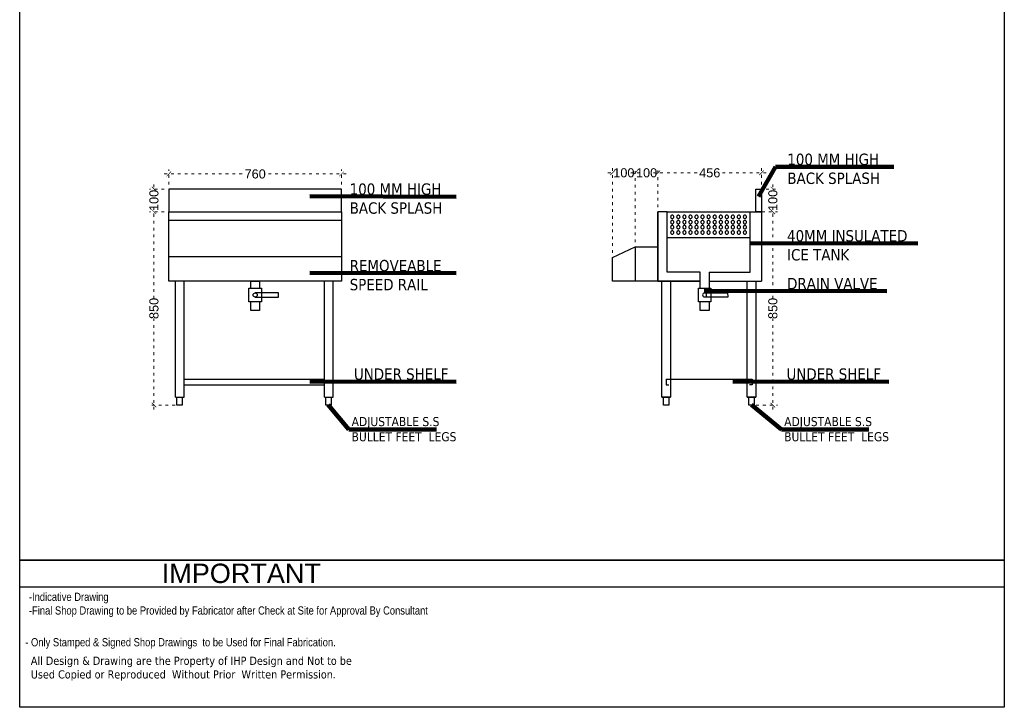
# Model space of a CAD drawing. Header units: millimetres. Extents: x 508219 to 745096, y 311341 to 352167.
# Tile 30 of 47: x 556123 to 560457, y 328700 to 331724. Entities that reach past the tile are written whole.
import ezdxf

# ---------------------------------------------------------------- set-up
doc = ezdxf.new("R2010")
doc.units = ezdxf.units.MM
doc.header["$PDMODE"] = 34
doc.linetypes.add('ACAD_ISO03W100', pattern=[30, 12, -18])
doc.layers.get('0').update_dxf_attribs({"color": 252})
doc.styles.add('ro', font='romans.shx')
doc.styles.get("Standard").update_dxf_attribs({"font": 'arial.ttf'})
doc.styles.add('style1', font='txt.shx')
doc.dimstyles.new('DMI (AB)', dxfattribs={"dimtxt": 60, "dimasz": 40, "dimexe": 12, "dimexo": 25, "dimgap": 1, "dimtad": 0, "dimdec": 0, "dimtxsty": 'ro', "dimblk": 'OPEN30', "dimcen": 1, "dimadec": 0, "dimazin": 0, "dimtfac": 1, "dimtdec": 0, "dimtmove": 0, "dimatfit": 3, "dimldrblk": 'OPEN30', "dimfxl": 0, "dimlwd": 15, "dimlwe": 15, "dimarcsym": 0})
doc.dimstyles.new('ISO-25', dxfattribs={"dimtxt": 40, "dimasz": 20, "dimexe": 20, "dimexo": 20, "dimtad": 0, "dimdec": 0, "dimdsep": 46, "dimtxsty": 'Standard', "dimblk": 'ARCHTICK', "dimcen": 2.5, "dimdle": 20, "dimadec": 0, "dimazin": 0, "dimtfac": 1, "dimtdec": 0, "dimtmove": 0, "dimatfit": 3, "dimfxl": 0, "dimlwd": 5, "dimlwe": 5, "dimarcsym": 0})
doc.dimstyles.get("Standard").update_dxf_attribs({"dimtxt": 0.18, "dimasz": 0.18, "dimexe": 0.18, "dimexo": 0.0625, "dimgap": 0.09, "dimtad": 0, "dimtih": 1, "dimtoh": 1, "dimdec": 4, "dimzin": 0, "dimdsep": 46, "dimtxsty": 'Standard', "dimcen": 0.09, "dimadec": 0, "dimazin": 0, "dimtfac": 1, "dimtdec": 4, "dimtofl": 0, "dimtmove": 0, "dimatfit": 3, "dimfxl": 0, "dimtolj": 1, "dimtzin": 0, "dimarcsym": 0})

# ---------------------------------------------------------------- blocks, each defined once
blk = doc.blocks.new('_ArchTick')
at = {"color": 0, "linetype": 'ByBlock', "const_width": 0.15}
blk.add_lwpolyline([(-0.5, -0.5), (0.5, 0.5)], dxfattribs=at)
blk = doc.blocks.new('*D468')
at = {"color": 0, "linetype": 'ACAD_ISO03W100', "lineweight": 5, "transparency": 16777216}
for p, q in [((559390.2, 330878.7), (559458, 330878.7)), ((559438, 330898.7), (559438, 330498.5)), ((559438, 330008.7), (559438, 330408.9)), ((559364.4, 330028.7), (559458, 330028.7))]:
    blk.add_line(p, q, dxfattribs=at)
at = {"layer": 'DEFPOINTS', "color": 0, "transparency": 16777216}
for p in [(559370.2, 330878.7), (559344.4, 330028.7), (559438, 330028.7)]:
    blk.add_point(p, dxfattribs=at)
at = {"color": 0, "lineweight": 5, "transparency": 16777216, "xscale": 20, "yscale": 20, "zscale": 20}
for p, rotation in [((559438, 330878.7), 90), ((559438, 330028.7), 270)]:
    blk.add_blockref('_ArchTick', p, dxfattribs=dict(at, rotation=rotation))
at = {"color": 0, "transparency": 16777216, "insert": (559438, 330453.7), "char_height": 40, "attachment_point": 5, "rotation": 90}
blk.add_mtext('850', dxfattribs=at)
blk = doc.blocks.new('*D469')
at = {"color": 0, "linetype": 'ACAD_ISO03W100', "lineweight": 5, "transparency": 16777216}
for p, q in [((556759.8, 330878.7), (556694.4, 330878.7)), ((556714.4, 330898.7), (556714.4, 330498.5)), ((556714.4, 330008.7), (556714.4, 330409)), ((556807.2, 330028.7), (556694.4, 330028.7))]:
    blk.add_line(p, q, dxfattribs=at)
at = {"layer": 'DEFPOINTS', "color": 0, "transparency": 16777216}
for p in [(556714.4, 330878.7), (556779.8, 330878.7), (556827.2, 330028.7)]:
    blk.add_point(p, dxfattribs=at)
at = {"color": 0, "lineweight": 5, "transparency": 16777216, "xscale": 20, "yscale": 20, "zscale": 20}
for p, rotation in [((556714.4, 330878.7), 90), ((556714.4, 330028.7), 270)]:
    blk.add_blockref('_ArchTick', p, dxfattribs=dict(at, rotation=rotation))
at = {"color": 0, "transparency": 16777216, "insert": (556714.4, 330453.7), "char_height": 40, "attachment_point": 5, "rotation": 90}
blk.add_mtext('850', dxfattribs=at)
blk = doc.blocks.new('*D470')
at = {"color": 0, "linetype": 'ACAD_ISO03W100', "lineweight": 5, "transparency": 16777216}
for p, q in [((556759.8, 330978.8), (556694.4, 330978.8)), ((556714.4, 330998.8), (556714.4, 330971.6)), ((556759.8, 330878.7), (556694.4, 330878.7)), ((556714.4, 330858.7), (556714.4, 330885.9))]:
    blk.add_line(p, q, dxfattribs=at)
at = {"layer": 'DEFPOINTS', "color": 0, "transparency": 16777216}
for p in [(556714.4, 330978.8), (556779.8, 330978.8), (556779.8, 330878.7)]:
    blk.add_point(p, dxfattribs=at)
at = {"color": 0, "lineweight": 5, "transparency": 16777216, "xscale": 20, "yscale": 20, "zscale": 20}
for p, rotation in [((556714.4, 330978.8), 90), ((556714.4, 330878.7), 270)]:
    blk.add_blockref('_ArchTick', p, dxfattribs=dict(at, rotation=rotation))
at = {"color": 0, "transparency": 16777216, "insert": (556714.4, 330928.8), "char_height": 40, "attachment_point": 5, "rotation": 90}
blk.add_mtext('100', dxfattribs=at)
blk = doc.blocks.new('*D471')
at = {"color": 0, "linetype": 'ACAD_ISO03W100', "lineweight": 5, "transparency": 16777216}
for p, q in [((556779.8, 330998.8), (556779.8, 331065)), ((557539.8, 330998.8), (557539.8, 331065)), ((556759.8, 331045), (557115.2, 331045)), ((557559.8, 331045), (557204.4, 331045))]:
    blk.add_line(p, q, dxfattribs=at)
at = {"layer": 'DEFPOINTS', "color": 0, "transparency": 16777216}
for p in [(557539.8, 331045), (556779.8, 330978.8), (557539.8, 330978.8)]:
    blk.add_point(p, dxfattribs=at)
at = {"color": 0, "lineweight": 5, "transparency": 16777216, "xscale": 20, "yscale": 20, "zscale": 20, "rotation": 180}
blk.add_blockref('_ArchTick', (556779.8, 331045), dxfattribs=at)
at = {"color": 0, "lineweight": 5, "transparency": 16777216, "xscale": 20, "yscale": 20, "zscale": 20}
blk.add_blockref('_ArchTick', (557539.8, 331045), dxfattribs=at)
at = {"color": 0, "transparency": 16777216, "insert": (557159.8, 331045), "char_height": 40, "attachment_point": 5}
blk.add_mtext('760', dxfattribs=at)
blk = doc.blocks.new('*D472')
at = {"color": 0, "linetype": 'ACAD_ISO03W100', "lineweight": 5, "transparency": 16777216}
for p, q in [((558912.3, 331050), (559114.6, 331050)), ((558932.3, 330898.4), (558932.3, 331070)), ((559408.2, 331050), (559205.8, 331050)), ((559388.2, 330998.8), (559388.2, 331070))]:
    blk.add_line(p, q, dxfattribs=at)
at = {"layer": 'DEFPOINTS', "color": 0, "transparency": 16777216}
for p in [(558932.3, 331050), (559388.2, 330978.8), (558932.3, 330878.4)]:
    blk.add_point(p, dxfattribs=at)
at = {"color": 0, "lineweight": 5, "transparency": 16777216, "xscale": 20, "yscale": 20, "zscale": 20, "rotation": 180}
blk.add_blockref('_ArchTick', (558932.3, 331050), dxfattribs=at)
at = {"color": 0, "lineweight": 5, "transparency": 16777216, "xscale": 20, "yscale": 20, "zscale": 20}
blk.add_blockref('_ArchTick', (559388.2, 331050), dxfattribs=at)
at = {"color": 0, "transparency": 16777216, "insert": (559160.2, 331050), "char_height": 40, "attachment_point": 5}
blk.add_mtext('456', dxfattribs=at)
blk = doc.blocks.new('*D473')
at = {"color": 0, "linetype": 'ACAD_ISO03W100', "lineweight": 5, "transparency": 16777216}
for p, q in [((558812.3, 331050), (558839.4, 331050)), ((558832.3, 330745.2), (558832.3, 331070)), ((558952.3, 331050), (558925.1, 331050)), ((558932.3, 330898.4), (558932.3, 331070))]:
    blk.add_line(p, q, dxfattribs=at)
at = {"layer": 'DEFPOINTS', "color": 0, "transparency": 16777216}
for p in [(558832.3, 331050), (558932.3, 330878.4), (558832.3, 330725.2)]:
    blk.add_point(p, dxfattribs=at)
at = {"color": 0, "lineweight": 5, "transparency": 16777216, "xscale": 20, "yscale": 20, "zscale": 20, "rotation": 180}
blk.add_blockref('_ArchTick', (558832.3, 331050), dxfattribs=at)
at = {"color": 0, "lineweight": 5, "transparency": 16777216, "xscale": 20, "yscale": 20, "zscale": 20}
blk.add_blockref('_ArchTick', (558932.3, 331050), dxfattribs=at)
at = {"color": 0, "transparency": 16777216, "insert": (558882.3, 331050), "char_height": 40, "attachment_point": 5}
blk.add_mtext('100', dxfattribs=at)
blk = doc.blocks.new('*D474')
at = {"color": 0, "linetype": 'ACAD_ISO03W100', "lineweight": 5, "transparency": 16777216}
for p, q in [((558712.3, 331050), (558739.4, 331050)), ((558732.3, 330698.4), (558732.3, 331070)), ((558852.3, 331050), (558825.1, 331050)), ((558832.3, 330745.2), (558832.3, 331070))]:
    blk.add_line(p, q, dxfattribs=at)
at = {"layer": 'DEFPOINTS', "color": 0, "transparency": 16777216}
for p in [(558732.3, 331050), (558832.3, 330725.2), (558732.3, 330678.4)]:
    blk.add_point(p, dxfattribs=at)
at = {"color": 0, "lineweight": 5, "transparency": 16777216, "xscale": 20, "yscale": 20, "zscale": 20, "rotation": 180}
blk.add_blockref('_ArchTick', (558732.3, 331050), dxfattribs=at)
at = {"color": 0, "lineweight": 5, "transparency": 16777216, "xscale": 20, "yscale": 20, "zscale": 20}
blk.add_blockref('_ArchTick', (558832.3, 331050), dxfattribs=at)
at = {"color": 0, "transparency": 16777216, "insert": (558782.3, 331050), "char_height": 40, "attachment_point": 5}
blk.add_mtext('100', dxfattribs=at)
blk = doc.blocks.new('*D475')
at = {"color": 0, "linetype": 'ACAD_ISO03W100', "lineweight": 5, "transparency": 16777216}
for p, q in [((559408.2, 330978.8), (559458, 330978.8)), ((559438, 330998.8), (559438, 330971.6)), ((559390.2, 330878.7), (559458, 330878.7)), ((559438, 330858.7), (559438, 330885.9))]:
    blk.add_line(p, q, dxfattribs=at)
at = {"layer": 'DEFPOINTS', "color": 0, "transparency": 16777216}
for p in [(559388.2, 330978.8), (559438, 330978.8), (559370.2, 330878.7)]:
    blk.add_point(p, dxfattribs=at)
at = {"color": 0, "lineweight": 5, "transparency": 16777216, "xscale": 20, "yscale": 20, "zscale": 20}
for p, rotation in [((559438, 330978.8), 90), ((559438, 330878.7), 270)]:
    blk.add_blockref('_ArchTick', p, dxfattribs=dict(at, rotation=rotation))
at = {"color": 0, "transparency": 16777216, "insert": (559438, 330928.8), "char_height": 40, "attachment_point": 5, "rotation": 90}
blk.add_mtext('100', dxfattribs=at)
blk = doc.blocks.new('_Open30')
at = {"color": 0, "linetype": 'ByBlock', "lineweight": -2}
for p, q in [((-1, 0.27), (0, 0)), ((0, 0), (-1, -0.27)), ((0, 0), (-1, 0))]:
    blk.add_line(p, q, dxfattribs=at)

msp = doc.modelspace()

# ---------------------------------------------------------------- linework, layer by layer
at = {"color": 6, "linetype": 'ByBlock'}
for p, q in [((558972.58777, 330878.70572), (559338.0817, 330878.70572)), ((559388.18722, 330878.70572), (559388.18722, 330573.54359)), ((557539.77408, 330840.77254), (556779.77408, 330840.77254)), ((558972.58777, 330765.41715), (559338.0817, 330765.41715)), ((558832.26001, 330725.21407), (558932.26001, 330725.06407)), ((558832.26001, 330725.21407), (558832.26001, 330573.54359)), ((556809.07641, 330063.37326), (556809.07641, 330573.13088)), ((556847.25197, 330063.37326), (556847.25197, 330573.13088)), ((557464.24837, 330063.37326), (557464.24837, 330573.13088)), ((557502.42394, 330063.37326), (557502.42394, 330573.13088)), ((559156.97996, 330613.57634), (559338.0817, 330613.57634)), ((559156.97996, 330613.57634), (559156.97996, 330543.20949)), ((559156.97996, 330573.54359), (559388.18722, 330573.54359)), ((559137.789, 330522.16134), (559240.34714, 330522.16134)), ((556847.25197, 330143.02606), (557464.24837, 330143.02606)), ((558967.75297, 330142.61335), (559346.50363, 330142.61335)), ((556847.25197, 330117.64447), (557464.24837, 330117.64447)), ((556809.07641, 330063.37326), (556847.25197, 330063.37326)), ((557464.24837, 330063.37326), (557502.42394, 330063.37326)), ((558948.76836, 330063.37326), (558986.94393, 330063.37326)), ((559325.24912, 330063.37326), (559363.21833, 330063.37326))]:
    msp.add_line(p, q, dxfattribs=at)
at = {"color": 5, "linetype": 'ByBlock'}
for p, q in [((560456.55067, 329346.52642), (556123.47212, 329346.52642)), ((557434.06722, 329227.22727), (556123.47279, 329227.22727))]:
    msp.add_line(p, q, dxfattribs=at)
for points in [[(556123.47145, 333781.29064), (560456.55067, 333781.29064), (560456.55067, 328699.5457), (556123.47145, 328699.5457)], [(556123.47145, 333781.29064), (560456.55067, 333781.29064), (560456.55067, 328699.5457), (556123.47145, 328699.5457)], [(556123.47145, 333781.29064), (560456.55067, 333781.29064), (560456.55067, 328699.5457), (556123.47145, 328699.5457)], [(556123.47145, 333781.29064), (560456.55067, 333781.29064), (560456.55067, 328699.5457), (556123.47145, 328699.5457)], [(556123.47145, 333781.29064), (560456.55067, 333781.29064), (560456.55067, 328699.5457), (556123.47145, 328699.5457)], [(556123.47279, 329346.52642), (560456.55067, 329346.52642), (560456.55067, 329227.22727), (556123.47279, 329227.22727)]]:
    msp.add_lwpolyline(points, close=True, dxfattribs=at)
at = {"color": 6, "linetype": 'ByBlock'}
for points in [[(557539.77408, 330978.82364), (556779.77408, 330978.82364), (556779.77408, 330878.74175), (557539.77408, 330878.74175)], [(559388.18722, 330978.82364), (559388.18722, 330878.70572), (559363.21833, 330878.70572), (559363.21833, 330978.82364)], [(556779.77408, 330878.74175), (557539.77408, 330878.74175), (557539.77408, 330573.13088), (556779.77408, 330573.13088)], [(559002.84322, 330855.99106), (559002.43051, 330858.26096), (559001.39874, 330860.3245), (558999.7479, 330861.97534), (558997.68436, 330863.21347), (558995.41446, 330863.41982), (558993.14456, 330863.21347), (558991.08102, 330861.97534), (558989.43018, 330860.3245), (558988.39841, 330858.26096), (558987.9857, 330855.99106), (558988.39841, 330853.72116), (558989.43018, 330851.65762), (558991.08102, 330850.00678), (558993.14456, 330848.97501), (558995.41446, 330848.76866), (558997.68436, 330848.97501), (558999.7479, 330850.00678), (559001.39874, 330851.65762), (559002.43051, 330853.72116)], [(559002.84322, 330833.33335), (559002.43051, 330835.60325), (559001.39874, 330837.66679), (558999.7479, 330839.31763), (558997.68436, 330840.55575), (558995.41446, 330840.76211), (558993.14456, 330840.55575), (558991.08102, 330839.31763), (558989.43018, 330837.66679), (558988.39841, 330835.60325), (558987.9857, 330833.33335), (558988.39841, 330831.06345), (558989.43018, 330828.99991), (558991.08102, 330827.34907), (558993.14456, 330826.3173), (558995.41446, 330826.11094), (558997.68436, 330826.3173), (558999.7479, 330827.34907), (559001.39874, 330828.99991), (559002.43051, 330831.06345)], [(559029.4966, 330855.99106), (559029.08389, 330858.26096), (559028.05212, 330860.3245), (559026.40128, 330861.97534), (559024.33774, 330863.21347), (559022.06784, 330863.41982), (559019.79794, 330863.21347), (559017.7344, 330861.97534), (559016.08356, 330860.3245), (559015.05179, 330858.26096), (559014.63908, 330855.99106), (559015.05179, 330853.72116), (559016.08356, 330851.65762), (559017.7344, 330850.00678), (559019.79794, 330848.97501), (559022.06784, 330848.76866), (559024.33774, 330848.97501), (559026.40128, 330850.00678), (559028.05212, 330851.65762), (559029.08389, 330853.72116)], [(559029.4966, 330833.33335), (559029.08389, 330835.60325), (559028.05212, 330837.66679), (559026.40128, 330839.31763), (559024.33774, 330840.55575), (559022.06784, 330840.76211), (559019.79794, 330840.55575), (559017.7344, 330839.31763), (559016.08356, 330837.66679), (559015.05179, 330835.60325), (559014.63908, 330833.33335), (559015.05179, 330831.06345), (559016.08356, 330828.99991), (559017.7344, 330827.34907), (559019.79794, 330826.3173), (559022.06784, 330826.11094), (559024.33774, 330826.3173), (559026.40128, 330827.34907), (559028.05212, 330828.99991), (559029.08389, 330831.06345)], [(559056.14998, 330855.99106), (559055.73727, 330858.26096), (559054.70549, 330860.3245), (559053.05466, 330861.97534), (559050.99112, 330863.21347), (559048.72122, 330863.41982), (559046.45132, 330863.21347), (559044.38777, 330861.97534), (559042.73694, 330860.3245), (559041.70517, 330858.26096), (559041.29246, 330855.99106), (559041.70517, 330853.72116), (559042.73694, 330851.65762), (559044.38777, 330850.00678), (559046.45132, 330848.97501), (559048.72122, 330848.76866), (559050.99112, 330848.97501), (559053.05466, 330850.00678), (559054.70549, 330851.65762), (559055.73727, 330853.72116)], [(559056.14998, 330833.33335), (559055.73727, 330835.60325), (559054.70549, 330837.66679), (559053.05466, 330839.31763), (559050.99112, 330840.55575), (559048.72122, 330840.76211), (559046.45132, 330840.55575), (559044.38777, 330839.31763), (559042.73694, 330837.66679), (559041.70517, 330835.60325), (559041.29246, 330833.33335), (559041.70517, 330831.06345), (559042.73694, 330828.99991), (559044.38777, 330827.34907), (559046.45132, 330826.3173), (559048.72122, 330826.11094), (559050.99112, 330826.3173), (559053.05466, 330827.34907), (559054.70549, 330828.99991), (559055.73727, 330831.06345)], [(559082.80336, 330855.99106), (559082.39065, 330858.26096), (559081.35887, 330860.3245), (559079.70804, 330861.97534), (559077.6445, 330863.21347), (559075.3746, 330863.41982), (559073.1047, 330863.21347), (559071.04115, 330861.97534), (559069.39032, 330860.3245), (559068.35855, 330858.26096), (559067.94584, 330855.99106), (559068.35855, 330853.72116), (559069.39032, 330851.65762), (559071.04115, 330850.00678), (559073.1047, 330848.97501), (559075.3746, 330848.76866), (559077.6445, 330848.97501), (559079.70804, 330850.00678), (559081.35887, 330851.65762), (559082.39065, 330853.72116)], [(559082.80336, 330833.33335), (559082.39065, 330835.60325), (559081.35887, 330837.66679), (559079.70804, 330839.31763), (559077.6445, 330840.55575), (559075.3746, 330840.76211), (559073.1047, 330840.55575), (559071.04115, 330839.31763), (559069.39032, 330837.66679), (559068.35855, 330835.60325), (559067.94584, 330833.33335), (559068.35855, 330831.06345), (559069.39032, 330828.99991), (559071.04115, 330827.34907), (559073.1047, 330826.3173), (559075.3746, 330826.11094), (559077.6445, 330826.3173), (559079.70804, 330827.34907), (559081.35887, 330828.99991), (559082.39065, 330831.06345)], [(559109.45673, 330855.99106), (559109.04403, 330858.26096), (559108.01225, 330860.3245), (559106.36142, 330861.97534), (559104.29787, 330863.21347), (559102.02798, 330863.41982), (559099.75808, 330863.21347), (559097.69453, 330861.97534), (559096.0437, 330860.3245), (559095.01193, 330858.26096), (559094.59922, 330855.99106), (559095.01193, 330853.72116), (559096.0437, 330851.65762), (559097.69453, 330850.00678), (559099.75808, 330848.97501), (559102.02798, 330848.76866), (559104.29787, 330848.97501), (559106.36142, 330850.00678), (559108.01225, 330851.65762), (559109.04403, 330853.72116)], [(559109.45673, 330833.33335), (559109.04403, 330835.60325), (559108.01225, 330837.66679), (559106.36142, 330839.31763), (559104.29787, 330840.55575), (559102.02798, 330840.76211), (559099.75808, 330840.55575), (559097.69453, 330839.31763), (559096.0437, 330837.66679), (559095.01193, 330835.60325), (559094.59922, 330833.33335), (559095.01193, 330831.06345), (559096.0437, 330828.99991), (559097.69453, 330827.34907), (559099.75808, 330826.3173), (559102.02798, 330826.11094), (559104.29787, 330826.3173), (559106.36142, 330827.34907), (559108.01225, 330828.99991), (559109.04403, 330831.06345)], [(559136.11011, 330855.99106), (559135.69741, 330858.26096), (559134.66563, 330860.3245), (559133.0148, 330861.97534), (559130.95125, 330863.21347), (559128.68136, 330863.41982), (559126.41146, 330863.21347), (559124.34791, 330861.97534), (559122.69708, 330860.3245), (559121.66531, 330858.26096), (559121.2526, 330855.99106), (559121.66531, 330853.72116), (559122.69708, 330851.65762), (559124.34791, 330850.00678), (559126.41146, 330848.97501), (559128.68136, 330848.76866), (559130.95125, 330848.97501), (559133.0148, 330850.00678), (559134.66563, 330851.65762), (559135.69741, 330853.72116)], [(559136.11011, 330833.33335), (559135.69741, 330835.60325), (559134.66563, 330837.66679), (559133.0148, 330839.31763), (559130.95125, 330840.55575), (559128.68136, 330840.76211), (559126.41146, 330840.55575), (559124.34791, 330839.31763), (559122.69708, 330837.66679), (559121.66531, 330835.60325), (559121.2526, 330833.33335), (559121.66531, 330831.06345), (559122.69708, 330828.99991), (559124.34791, 330827.34907), (559126.41146, 330826.3173), (559128.68136, 330826.11094), (559130.95125, 330826.3173), (559133.0148, 330827.34907), (559134.66563, 330828.99991), (559135.69741, 330831.06345)], [(559162.76349, 330855.99106), (559162.35078, 330858.26096), (559161.31901, 330860.3245), (559159.66818, 330861.97534), (559157.60463, 330863.21347), (559155.33473, 330863.41982), (559153.06484, 330863.21347), (559151.00129, 330861.97534), (559149.35046, 330860.3245), (559148.31869, 330858.26096), (559147.90598, 330855.99106), (559148.31869, 330853.72116), (559149.35046, 330851.65762), (559151.00129, 330850.00678), (559153.06484, 330848.97501), (559155.33473, 330848.76866), (559157.60463, 330848.97501), (559159.66818, 330850.00678), (559161.31901, 330851.65762), (559162.35078, 330853.72116)], [(559162.76349, 330833.33335), (559162.35078, 330835.60325), (559161.31901, 330837.66679), (559159.66818, 330839.31763), (559157.60463, 330840.55575), (559155.33473, 330840.76211), (559153.06484, 330840.55575), (559151.00129, 330839.31763), (559149.35046, 330837.66679), (559148.31869, 330835.60325), (559147.90598, 330833.33335), (559148.31869, 330831.06345), (559149.35046, 330828.99991), (559151.00129, 330827.34907), (559153.06484, 330826.3173), (559155.33473, 330826.11094), (559157.60463, 330826.3173), (559159.66818, 330827.34907), (559161.31901, 330828.99991), (559162.35078, 330831.06345)], [(559189.41687, 330855.99106), (559189.00416, 330858.26096), (559187.97239, 330860.3245), (559186.32156, 330861.97534), (559184.25801, 330863.21347), (559181.98811, 330863.41982), (559179.71822, 330863.21347), (559177.65467, 330861.97534), (559176.00384, 330860.3245), (559174.97206, 330858.26096), (559174.55936, 330855.99106), (559174.97206, 330853.72116), (559176.00384, 330851.65762), (559177.65467, 330850.00678), (559179.71822, 330848.97501), (559181.98811, 330848.76866), (559184.25801, 330848.97501), (559186.32156, 330850.00678), (559187.97239, 330851.65762), (559189.00416, 330853.72116)], [(559189.41687, 330833.33335), (559189.00416, 330835.60325), (559187.97239, 330837.66679), (559186.32156, 330839.31763), (559184.25801, 330840.55575), (559181.98811, 330840.76211), (559179.71822, 330840.55575), (559177.65467, 330839.31763), (559176.00384, 330837.66679), (559174.97206, 330835.60325), (559174.55936, 330833.33335), (559174.97206, 330831.06345), (559176.00384, 330828.99991), (559177.65467, 330827.34907), (559179.71822, 330826.3173), (559181.98811, 330826.11094), (559184.25801, 330826.3173), (559186.32156, 330827.34907), (559187.97239, 330828.99991), (559189.00416, 330831.06345)], [(559216.07025, 330855.99106), (559215.65754, 330858.26096), (559214.62577, 330860.3245), (559212.97494, 330861.97534), (559210.91139, 330863.21347), (559208.64149, 330863.41982), (559206.3716, 330863.21347), (559204.30805, 330861.97534), (559202.65722, 330860.3245), (559201.62544, 330858.26096), (559201.21274, 330855.99106), (559201.62544, 330853.72116), (559202.65722, 330851.65762), (559204.30805, 330850.00678), (559206.3716, 330848.97501), (559208.64149, 330848.76866), (559210.91139, 330848.97501), (559212.97494, 330850.00678), (559214.62577, 330851.65762), (559215.65754, 330853.72116)], [(559216.07025, 330833.33335), (559215.65754, 330835.60325), (559214.62577, 330837.66679), (559212.97494, 330839.31763), (559210.91139, 330840.55575), (559208.64149, 330840.76211), (559206.3716, 330840.55575), (559204.30805, 330839.31763), (559202.65722, 330837.66679), (559201.62544, 330835.60325), (559201.21274, 330833.33335), (559201.62544, 330831.06345), (559202.65722, 330828.99991), (559204.30805, 330827.34907), (559206.3716, 330826.3173), (559208.64149, 330826.11094), (559210.91139, 330826.3173), (559212.97494, 330827.34907), (559214.62577, 330828.99991), (559215.65754, 330831.06345)], [(559242.72363, 330855.99106), (559242.31092, 330858.26096), (559241.27915, 330860.3245), (559239.62832, 330861.97534), (559237.56477, 330863.21347), (559235.29487, 330863.41982), (559233.02497, 330863.21347), (559230.96143, 330861.97534), (559229.3106, 330860.3245), (559228.27882, 330858.26096), (559227.86611, 330855.99106), (559228.27882, 330853.72116), (559229.3106, 330851.65762), (559230.96143, 330850.00678), (559233.02497, 330848.97501), (559235.29487, 330848.76866), (559237.56477, 330848.97501), (559239.62832, 330850.00678), (559241.27915, 330851.65762), (559242.31092, 330853.72116)], [(559242.72363, 330833.33335), (559242.31092, 330835.60325), (559241.27915, 330837.66679), (559239.62832, 330839.31763), (559237.56477, 330840.55575), (559235.29487, 330840.76211), (559233.02497, 330840.55575), (559230.96143, 330839.31763), (559229.3106, 330837.66679), (559228.27882, 330835.60325), (559227.86611, 330833.33335), (559228.27882, 330831.06345), (559229.3106, 330828.99991), (559230.96143, 330827.34907), (559233.02497, 330826.3173), (559235.29487, 330826.11094), (559237.56477, 330826.3173), (559239.62832, 330827.34907), (559241.27915, 330828.99991), (559242.31092, 330831.06345)], [(559269.37701, 330855.99106), (559268.9643, 330858.26096), (559267.93253, 330860.3245), (559266.2817, 330861.97534), (559264.21815, 330863.21347), (559261.94825, 330863.41982), (559259.67835, 330863.21347), (559257.61481, 330861.97534), (559255.96397, 330860.3245), (559254.9322, 330858.26096), (559254.51949, 330855.99106), (559254.9322, 330853.72116), (559255.96397, 330851.65762), (559257.61481, 330850.00678), (559259.67835, 330848.97501), (559261.94825, 330848.76866), (559264.21815, 330848.97501), (559266.2817, 330850.00678), (559267.93253, 330851.65762), (559268.9643, 330853.72116)], [(559269.37701, 330833.33335), (559268.9643, 330835.60325), (559267.93253, 330837.66679), (559266.2817, 330839.31763), (559264.21815, 330840.55575), (559261.94825, 330840.76211), (559259.67835, 330840.55575), (559257.61481, 330839.31763), (559255.96397, 330837.66679), (559254.9322, 330835.60325), (559254.51949, 330833.33335), (559254.9322, 330831.06345), (559255.96397, 330828.99991), (559257.61481, 330827.34907), (559259.67835, 330826.3173), (559261.94825, 330826.11094), (559264.21815, 330826.3173), (559266.2817, 330827.34907), (559267.93253, 330828.99991), (559268.9643, 330831.06345)], [(559296.03039, 330855.99106), (559295.61768, 330858.26096), (559294.58591, 330860.3245), (559292.93507, 330861.97534), (559290.87153, 330863.21347), (559288.60163, 330863.41982), (559286.33173, 330863.21347), (559284.26819, 330861.97534), (559282.61735, 330860.3245), (559281.58558, 330858.26096), (559281.17287, 330855.99106), (559281.58558, 330853.72116), (559282.61735, 330851.65762), (559284.26819, 330850.00678), (559286.33173, 330848.97501), (559288.60163, 330848.76866), (559290.87153, 330848.97501), (559292.93507, 330850.00678), (559294.58591, 330851.65762), (559295.61768, 330853.72116)], [(559296.03039, 330833.33335), (559295.61768, 330835.60325), (559294.58591, 330837.66679), (559292.93507, 330839.31763), (559290.87153, 330840.55575), (559288.60163, 330840.76211), (559286.33173, 330840.55575), (559284.26819, 330839.31763), (559282.61735, 330837.66679), (559281.58558, 330835.60325), (559281.17287, 330833.33335), (559281.58558, 330831.06345), (559282.61735, 330828.99991), (559284.26819, 330827.34907), (559286.33173, 330826.3173), (559288.60163, 330826.11094), (559290.87153, 330826.3173), (559292.93507, 330827.34907), (559294.58591, 330828.99991), (559295.61768, 330831.06345)], [(559322.68377, 330855.99106), (559322.27106, 330858.26096), (559321.23929, 330860.3245), (559319.58845, 330861.97534), (559317.52491, 330863.21347), (559315.25501, 330863.41982), (559312.98511, 330863.21347), (559310.92157, 330861.97534), (559309.27073, 330860.3245), (559308.23896, 330858.26096), (559307.82625, 330855.99106), (559308.23896, 330853.72116), (559309.27073, 330851.65762), (559310.92157, 330850.00678), (559312.98511, 330848.97501), (559315.25501, 330848.76866), (559317.52491, 330848.97501), (559319.58845, 330850.00678), (559321.23929, 330851.65762), (559322.27106, 330853.72116)], [(559322.68377, 330833.33335), (559322.27106, 330835.60325), (559321.23929, 330837.66679), (559319.58845, 330839.31763), (559317.52491, 330840.55575), (559315.25501, 330840.76211), (559312.98511, 330840.55575), (559310.92157, 330839.31763), (559309.27073, 330837.66679), (559308.23896, 330835.60325), (559307.82625, 330833.33335), (559308.23896, 330831.06345), (559309.27073, 330828.99991), (559310.92157, 330827.34907), (559312.98511, 330826.3173), (559315.25501, 330826.11094), (559317.52491, 330826.3173), (559319.58845, 330827.34907), (559321.23929, 330828.99991), (559322.27106, 330831.06345)], [(559002.84322, 330810.67563), (559002.43051, 330812.94553), (559001.39874, 330815.00908), (558999.7479, 330816.65991), (558997.68436, 330817.89804), (558995.41446, 330818.10439), (558993.14456, 330817.89804), (558991.08102, 330816.65991), (558989.43018, 330815.00908), (558988.39841, 330812.94553), (558987.9857, 330810.67563), (558988.39841, 330808.40574), (558989.43018, 330806.34219), (558991.08102, 330804.69136), (558993.14456, 330803.65958), (558995.41446, 330803.45323), (558997.68436, 330803.65958), (558999.7479, 330804.69136), (559001.39874, 330806.34219), (559002.43051, 330808.40574)], [(559002.84322, 330788.01792), (559002.43051, 330790.28782), (559001.39874, 330792.35136), (558999.7479, 330794.0022), (558997.68436, 330795.24032), (558995.41446, 330795.44668), (558993.14456, 330795.24032), (558991.08102, 330794.0022), (558989.43018, 330792.35136), (558988.39841, 330790.28782), (558987.9857, 330788.01792), (558988.39841, 330785.74802), (558989.43018, 330783.68448), (558991.08102, 330782.03364), (558993.14456, 330781.00187), (558995.41446, 330780.79552), (558997.68436, 330781.00187), (558999.7479, 330782.03364), (559001.39874, 330783.68448), (559002.43051, 330785.74802)], [(559029.4966, 330810.67563), (559029.08389, 330812.94553), (559028.05212, 330815.00908), (559026.40128, 330816.65991), (559024.33774, 330817.89804), (559022.06784, 330818.10439), (559019.79794, 330817.89804), (559017.7344, 330816.65991), (559016.08356, 330815.00908), (559015.05179, 330812.94553), (559014.63908, 330810.67563), (559015.05179, 330808.40574), (559016.08356, 330806.34219), (559017.7344, 330804.69136), (559019.79794, 330803.65958), (559022.06784, 330803.45323), (559024.33774, 330803.65958), (559026.40128, 330804.69136), (559028.05212, 330806.34219), (559029.08389, 330808.40574)], [(559029.4966, 330788.01792), (559029.08389, 330790.28782), (559028.05212, 330792.35136), (559026.40128, 330794.0022), (559024.33774, 330795.24032), (559022.06784, 330795.44668), (559019.79794, 330795.24032), (559017.7344, 330794.0022), (559016.08356, 330792.35136), (559015.05179, 330790.28782), (559014.63908, 330788.01792), (559015.05179, 330785.74802), (559016.08356, 330783.68448), (559017.7344, 330782.03364), (559019.79794, 330781.00187), (559022.06784, 330780.79552), (559024.33774, 330781.00187), (559026.40128, 330782.03364), (559028.05212, 330783.68448), (559029.08389, 330785.74802)], [(559056.14998, 330810.67563), (559055.73727, 330812.94553), (559054.70549, 330815.00908), (559053.05466, 330816.65991), (559050.99112, 330817.89804), (559048.72122, 330818.10439), (559046.45132, 330817.89804), (559044.38777, 330816.65991), (559042.73694, 330815.00908), (559041.70517, 330812.94553), (559041.29246, 330810.67563), (559041.70517, 330808.40574), (559042.73694, 330806.34219), (559044.38777, 330804.69136), (559046.45132, 330803.65958), (559048.72122, 330803.45323), (559050.99112, 330803.65958), (559053.05466, 330804.69136), (559054.70549, 330806.34219), (559055.73727, 330808.40574)], [(559056.14998, 330788.01792), (559055.73727, 330790.28782), (559054.70549, 330792.35136), (559053.05466, 330794.0022), (559050.99112, 330795.24032), (559048.72122, 330795.44668), (559046.45132, 330795.24032), (559044.38777, 330794.0022), (559042.73694, 330792.35136), (559041.70517, 330790.28782), (559041.29246, 330788.01792), (559041.70517, 330785.74802), (559042.73694, 330783.68448), (559044.38777, 330782.03364), (559046.45132, 330781.00187), (559048.72122, 330780.79552), (559050.99112, 330781.00187), (559053.05466, 330782.03364), (559054.70549, 330783.68448), (559055.73727, 330785.74802)], [(559082.80336, 330810.67563), (559082.39065, 330812.94553), (559081.35887, 330815.00908), (559079.70804, 330816.65991), (559077.6445, 330817.89804), (559075.3746, 330818.10439), (559073.1047, 330817.89804), (559071.04115, 330816.65991), (559069.39032, 330815.00908), (559068.35855, 330812.94553), (559067.94584, 330810.67563), (559068.35855, 330808.40574), (559069.39032, 330806.34219), (559071.04115, 330804.69136), (559073.1047, 330803.65958), (559075.3746, 330803.45323), (559077.6445, 330803.65958), (559079.70804, 330804.69136), (559081.35887, 330806.34219), (559082.39065, 330808.40574)], [(559082.80336, 330788.01792), (559082.39065, 330790.28782), (559081.35887, 330792.35136), (559079.70804, 330794.0022), (559077.6445, 330795.24032), (559075.3746, 330795.44668), (559073.1047, 330795.24032), (559071.04115, 330794.0022), (559069.39032, 330792.35136), (559068.35855, 330790.28782), (559067.94584, 330788.01792), (559068.35855, 330785.74802), (559069.39032, 330783.68448), (559071.04115, 330782.03364), (559073.1047, 330781.00187), (559075.3746, 330780.79552), (559077.6445, 330781.00187), (559079.70804, 330782.03364), (559081.35887, 330783.68448), (559082.39065, 330785.74802)], [(559109.45673, 330810.67563), (559109.04403, 330812.94553), (559108.01225, 330815.00908), (559106.36142, 330816.65991), (559104.29787, 330817.89804), (559102.02798, 330818.10439), (559099.75808, 330817.89804), (559097.69453, 330816.65991), (559096.0437, 330815.00908), (559095.01193, 330812.94553), (559094.59922, 330810.67563), (559095.01193, 330808.40574), (559096.0437, 330806.34219), (559097.69453, 330804.69136), (559099.75808, 330803.65958), (559102.02798, 330803.45323), (559104.29787, 330803.65958), (559106.36142, 330804.69136), (559108.01225, 330806.34219), (559109.04403, 330808.40574)], [(559109.45673, 330788.01792), (559109.04403, 330790.28782), (559108.01225, 330792.35136), (559106.36142, 330794.0022), (559104.29787, 330795.24032), (559102.02798, 330795.44668), (559099.75808, 330795.24032), (559097.69453, 330794.0022), (559096.0437, 330792.35136), (559095.01193, 330790.28782), (559094.59922, 330788.01792), (559095.01193, 330785.74802), (559096.0437, 330783.68448), (559097.69453, 330782.03364), (559099.75808, 330781.00187), (559102.02798, 330780.79552), (559104.29787, 330781.00187), (559106.36142, 330782.03364), (559108.01225, 330783.68448), (559109.04403, 330785.74802)], [(559136.11011, 330810.67563), (559135.69741, 330812.94553), (559134.66563, 330815.00908), (559133.0148, 330816.65991), (559130.95125, 330817.89804), (559128.68136, 330818.10439), (559126.41146, 330817.89804), (559124.34791, 330816.65991), (559122.69708, 330815.00908), (559121.66531, 330812.94553), (559121.2526, 330810.67563), (559121.66531, 330808.40574), (559122.69708, 330806.34219), (559124.34791, 330804.69136), (559126.41146, 330803.65958), (559128.68136, 330803.45323), (559130.95125, 330803.65958), (559133.0148, 330804.69136), (559134.66563, 330806.34219), (559135.69741, 330808.40574)], [(559136.11011, 330788.01792), (559135.69741, 330790.28782), (559134.66563, 330792.35136), (559133.0148, 330794.0022), (559130.95125, 330795.24032), (559128.68136, 330795.44668), (559126.41146, 330795.24032), (559124.34791, 330794.0022), (559122.69708, 330792.35136), (559121.66531, 330790.28782), (559121.2526, 330788.01792), (559121.66531, 330785.74802), (559122.69708, 330783.68448), (559124.34791, 330782.03364), (559126.41146, 330781.00187), (559128.68136, 330780.79552), (559130.95125, 330781.00187), (559133.0148, 330782.03364), (559134.66563, 330783.68448), (559135.69741, 330785.74802)], [(559162.76349, 330810.67563), (559162.35078, 330812.94553), (559161.31901, 330815.00908), (559159.66818, 330816.65991), (559157.60463, 330817.89804), (559155.33473, 330818.10439), (559153.06484, 330817.89804), (559151.00129, 330816.65991), (559149.35046, 330815.00908), (559148.31869, 330812.94553), (559147.90598, 330810.67563), (559148.31869, 330808.40574), (559149.35046, 330806.34219), (559151.00129, 330804.69136), (559153.06484, 330803.65958), (559155.33473, 330803.45323), (559157.60463, 330803.65958), (559159.66818, 330804.69136), (559161.31901, 330806.34219), (559162.35078, 330808.40574)], [(559162.76349, 330788.01792), (559162.35078, 330790.28782), (559161.31901, 330792.35136), (559159.66818, 330794.0022), (559157.60463, 330795.24032), (559155.33473, 330795.44668), (559153.06484, 330795.24032), (559151.00129, 330794.0022), (559149.35046, 330792.35136), (559148.31869, 330790.28782), (559147.90598, 330788.01792), (559148.31869, 330785.74802), (559149.35046, 330783.68448), (559151.00129, 330782.03364), (559153.06484, 330781.00187), (559155.33473, 330780.79552), (559157.60463, 330781.00187), (559159.66818, 330782.03364), (559161.31901, 330783.68448), (559162.35078, 330785.74802)], [(559189.41687, 330810.67563), (559189.00416, 330812.94553), (559187.97239, 330815.00908), (559186.32156, 330816.65991), (559184.25801, 330817.89804), (559181.98811, 330818.10439), (559179.71822, 330817.89804), (559177.65467, 330816.65991), (559176.00384, 330815.00908), (559174.97206, 330812.94553), (559174.55936, 330810.67563), (559174.97206, 330808.40574), (559176.00384, 330806.34219), (559177.65467, 330804.69136), (559179.71822, 330803.65958), (559181.98811, 330803.45323), (559184.25801, 330803.65958), (559186.32156, 330804.69136), (559187.97239, 330806.34219), (559189.00416, 330808.40574)], [(559189.41687, 330788.01792), (559189.00416, 330790.28782), (559187.97239, 330792.35136), (559186.32156, 330794.0022), (559184.25801, 330795.24032), (559181.98811, 330795.44668), (559179.71822, 330795.24032), (559177.65467, 330794.0022), (559176.00384, 330792.35136), (559174.97206, 330790.28782), (559174.55936, 330788.01792), (559174.97206, 330785.74802), (559176.00384, 330783.68448), (559177.65467, 330782.03364), (559179.71822, 330781.00187), (559181.98811, 330780.79552), (559184.25801, 330781.00187), (559186.32156, 330782.03364), (559187.97239, 330783.68448), (559189.00416, 330785.74802)], [(559216.07025, 330810.67563), (559215.65754, 330812.94553), (559214.62577, 330815.00908), (559212.97494, 330816.65991), (559210.91139, 330817.89804), (559208.64149, 330818.10439), (559206.3716, 330817.89804), (559204.30805, 330816.65991), (559202.65722, 330815.00908), (559201.62544, 330812.94553), (559201.21274, 330810.67563), (559201.62544, 330808.40574), (559202.65722, 330806.34219), (559204.30805, 330804.69136), (559206.3716, 330803.65958), (559208.64149, 330803.45323), (559210.91139, 330803.65958), (559212.97494, 330804.69136), (559214.62577, 330806.34219), (559215.65754, 330808.40574)], [(559216.07025, 330788.01792), (559215.65754, 330790.28782), (559214.62577, 330792.35136), (559212.97494, 330794.0022), (559210.91139, 330795.24032), (559208.64149, 330795.44668), (559206.3716, 330795.24032), (559204.30805, 330794.0022), (559202.65722, 330792.35136), (559201.62544, 330790.28782), (559201.21274, 330788.01792), (559201.62544, 330785.74802), (559202.65722, 330783.68448), (559204.30805, 330782.03364), (559206.3716, 330781.00187), (559208.64149, 330780.79552), (559210.91139, 330781.00187), (559212.97494, 330782.03364), (559214.62577, 330783.68448), (559215.65754, 330785.74802)], [(559242.72363, 330810.67563), (559242.31092, 330812.94553), (559241.27915, 330815.00908), (559239.62832, 330816.65991), (559237.56477, 330817.89804), (559235.29487, 330818.10439), (559233.02497, 330817.89804), (559230.96143, 330816.65991), (559229.3106, 330815.00908), (559228.27882, 330812.94553), (559227.86611, 330810.67563), (559228.27882, 330808.40574), (559229.3106, 330806.34219), (559230.96143, 330804.69136), (559233.02497, 330803.65958), (559235.29487, 330803.45323), (559237.56477, 330803.65958), (559239.62832, 330804.69136), (559241.27915, 330806.34219), (559242.31092, 330808.40574)], [(559242.72363, 330788.01792), (559242.31092, 330790.28782), (559241.27915, 330792.35136), (559239.62832, 330794.0022), (559237.56477, 330795.24032), (559235.29487, 330795.44668), (559233.02497, 330795.24032), (559230.96143, 330794.0022), (559229.3106, 330792.35136), (559228.27882, 330790.28782), (559227.86611, 330788.01792), (559228.27882, 330785.74802), (559229.3106, 330783.68448), (559230.96143, 330782.03364), (559233.02497, 330781.00187), (559235.29487, 330780.79552), (559237.56477, 330781.00187), (559239.62832, 330782.03364), (559241.27915, 330783.68448), (559242.31092, 330785.74802)], [(559269.37701, 330810.67563), (559268.9643, 330812.94553), (559267.93253, 330815.00908), (559266.2817, 330816.65991), (559264.21815, 330817.89804), (559261.94825, 330818.10439), (559259.67835, 330817.89804), (559257.61481, 330816.65991), (559255.96397, 330815.00908), (559254.9322, 330812.94553), (559254.51949, 330810.67563), (559254.9322, 330808.40574), (559255.96397, 330806.34219), (559257.61481, 330804.69136), (559259.67835, 330803.65958), (559261.94825, 330803.45323), (559264.21815, 330803.65958), (559266.2817, 330804.69136), (559267.93253, 330806.34219), (559268.9643, 330808.40574)], [(559269.37701, 330788.01792), (559268.9643, 330790.28782), (559267.93253, 330792.35136), (559266.2817, 330794.0022), (559264.21815, 330795.24032), (559261.94825, 330795.44668), (559259.67835, 330795.24032), (559257.61481, 330794.0022), (559255.96397, 330792.35136), (559254.9322, 330790.28782), (559254.51949, 330788.01792), (559254.9322, 330785.74802), (559255.96397, 330783.68448), (559257.61481, 330782.03364), (559259.67835, 330781.00187), (559261.94825, 330780.79552), (559264.21815, 330781.00187), (559266.2817, 330782.03364), (559267.93253, 330783.68448), (559268.9643, 330785.74802)], [(559296.03039, 330810.67563), (559295.61768, 330812.94553), (559294.58591, 330815.00908), (559292.93507, 330816.65991), (559290.87153, 330817.89804), (559288.60163, 330818.10439), (559286.33173, 330817.89804), (559284.26819, 330816.65991), (559282.61735, 330815.00908), (559281.58558, 330812.94553), (559281.17287, 330810.67563), (559281.58558, 330808.40574), (559282.61735, 330806.34219), (559284.26819, 330804.69136), (559286.33173, 330803.65958), (559288.60163, 330803.45323), (559290.87153, 330803.65958), (559292.93507, 330804.69136), (559294.58591, 330806.34219), (559295.61768, 330808.40574)], [(559296.03039, 330788.01792), (559295.61768, 330790.28782), (559294.58591, 330792.35136), (559292.93507, 330794.0022), (559290.87153, 330795.24032), (559288.60163, 330795.44668), (559286.33173, 330795.24032), (559284.26819, 330794.0022), (559282.61735, 330792.35136), (559281.58558, 330790.28782), (559281.17287, 330788.01792), (559281.58558, 330785.74802), (559282.61735, 330783.68448), (559284.26819, 330782.03364), (559286.33173, 330781.00187), (559288.60163, 330780.79552), (559290.87153, 330781.00187), (559292.93507, 330782.03364), (559294.58591, 330783.68448), (559295.61768, 330785.74802)], [(559322.68377, 330810.67563), (559322.27106, 330812.94553), (559321.23929, 330815.00908), (559319.58845, 330816.65991), (559317.52491, 330817.89804), (559315.25501, 330818.10439), (559312.98511, 330817.89804), (559310.92157, 330816.65991), (559309.27073, 330815.00908), (559308.23896, 330812.94553), (559307.82625, 330810.67563), (559308.23896, 330808.40574), (559309.27073, 330806.34219), (559310.92157, 330804.69136), (559312.98511, 330803.65958), (559315.25501, 330803.45323), (559317.52491, 330803.65958), (559319.58845, 330804.69136), (559321.23929, 330806.34219), (559322.27106, 330808.40574)], [(559322.68377, 330788.01792), (559322.27106, 330790.28782), (559321.23929, 330792.35136), (559319.58845, 330794.0022), (559317.52491, 330795.24032), (559315.25501, 330795.44668), (559312.98511, 330795.24032), (559310.92157, 330794.0022), (559309.27073, 330792.35136), (559308.23896, 330790.28782), (559307.82625, 330788.01792), (559308.23896, 330785.74802), (559309.27073, 330783.68448), (559310.92157, 330782.03364), (559312.98511, 330781.00187), (559315.25501, 330780.79552), (559317.52491, 330781.00187), (559319.58845, 330782.03364), (559321.23929, 330783.68448), (559322.27106, 330785.74802)], [(556779.77408, 330682.49871), (557539.77408, 330682.49871), (557539.77408, 330573.13088), (556779.77408, 330573.13088)], [(558932.26001, 330573.54359), (559118.39168, 330573.54359)], [(558986.94393, 330063.37326), (558948.76836, 330063.37326), (558948.76836, 330573.54359), (558986.94393, 330573.54359)], [(559363.21833, 330063.37326), (559325.24912, 330063.37326), (559325.24912, 330573.54359), (559363.21833, 330573.54359)], [(557132.43212, 330542.79678), (557187.3224, 330542.79678), (557187.3224, 330482.54129), (557132.43212, 330482.54129)], [(559110.34386, 330543.20949), (559165.23413, 330543.20949), (559165.23413, 330482.954), (559110.34386, 330482.954)]]:
    msp.add_lwpolyline(points, close=True, dxfattribs=at)
for points in [[(559118.39168, 330543.20949), (559118.39168, 330613.57634), (558972.58777, 330613.57634), (558972.58777, 330878.70572), (558932.26001, 330878.70572), (558932.26001, 330573.54359), (558932.26001, 330878.40572)], [(559338.0817, 330613.57634), (559338.0817, 330878.70572), (559388.18722, 330878.70572), (559388.18722, 330573.54359)], [(558932.26001, 330573.54359), (558732.26001, 330573.54359), (558732.26001, 330678.42508), (558832.26001, 330725.21407)], [(557140.47995, 330542.79678), (557140.47995, 330573.13088), (557179.06822, 330573.13088), (557179.06822, 330542.79678)], [(557159.87726, 330503.58944), (557262.84811, 330503.58944), (557262.4354, 330521.74863), (557159.87726, 330521.74863)], [(559137.789, 330504.00215), (559240.75985, 330504.00215), (559240.34714, 330522.16134)], [(557179.06822, 330482.54129), (557179.06822, 330444.15937), (557140.47995, 330444.15937), (557140.47995, 330482.54129)], [(559156.97996, 330482.954), (559156.97996, 330444.57208), (559118.39168, 330444.57208), (559118.39168, 330482.954)], [(558967.75297, 330142.61335), (558967.75297, 330117.64447), (558979.92788, 330117.64447)], [(559346.50363, 330142.61335), (559346.50363, 330117.64447), (559334.53507, 330117.64447)], [(556838.9978, 330063.37326), (556838.9978, 330028.70572), (556815.4734, 330028.70572), (556815.4734, 330063.37326)], [(557494.16976, 330063.37326), (557494.16976, 330028.70572), (557470.64536, 330028.70572), (557470.64536, 330063.37326)], [(558979.92788, 330063.37326), (558979.92788, 330028.70572), (558956.40347, 330028.70572), (558956.40347, 330063.37326)], [(559356.20228, 330063.37326), (559356.20228, 330028.70572), (559332.67788, 330028.70572), (559332.67788, 330063.37326)]]:
    msp.add_lwpolyline(points, dxfattribs=at)
msp.add_open_spline([(557159.77408, 330521.74863), (557154.81654, 330521.74863), (557150.79767, 330517.72975), (557150.79767, 330512.77221), (557150.79767, 330507.81467), (557154.81654, 330503.7958), (557159.77408, 330503.7958), (557164.73162, 330503.7958), (557168.7505, 330507.81467), (557168.7505, 330512.77221), (557168.7505, 330517.72975), (557164.73162, 330521.74863), (557159.77408, 330521.74863)], degree=3, knots=[0, 0, 0, 0, 1, 1, 1, 2, 2, 2, 3, 3, 3, 4, 4, 4, 4], dxfattribs=at)
for points in [[(559137.68582, 330522.16134), (559132.72828, 330522.16134), (559128.7094, 330518.14246), (559128.7094, 330513.18492)], [(559128.7094, 330513.18492), (559128.7094, 330508.22738), (559132.72828, 330504.2085), (559137.68582, 330504.2085)], [(559146.66224, 330513.18492), (559146.66224, 330518.14246), (559142.64336, 330522.16134), (559137.68582, 330522.16134)], [(559137.68582, 330504.2085), (559142.64336, 330504.2085), (559146.66224, 330508.22738), (559146.66224, 330513.18492)]]:
    msp.add_open_spline(points, degree=3, dxfattribs=at)

# ---------------------------------------------------------------- texts
at = {"color": 6, "linetype": 'ByBlock', "attachment_point": 1, "style": 'style1'}
for s, insert, char_height, width in [('{\\fTahoma|b0|i0|c0|p34;100 MM HIGH \\PBACK SPLASH}', (559501.80895, 331134.48727), 50, 421.4536602), ('{\\fTahoma|b0|i0|c0|p34;100 MM HIGH \\PBACK SPLASH}', (557575.69923, 331003.62638), 50, 421.4536602), ('{\\fTahoma|b0|i0|c0|p34;40MM INSULATED ICE TANK }', (559500.60635, 330798.13479), 50, 556.712223), ('{\\fTahoma|b0|i0|c0|p34;REMOVEABLE SPEED RAIL}', (557575.69923, 330666.9367), 50, 415.342176), ('{\\fTahoma|b0|i0|c0|p34;DRAIN VALVE  }', (559500.60635, 330587.96989), 50, 556.712223), ('{\\fTahoma|b0|i0|c0|p34; UNDER SHELF  }', (557575.69923, 330189.9109), 50, 1129.8297879), ('{\\fTahoma|b0|i0|c0|p34; UNDER SHELF  }', (559479.35799, 330189.9109), 50, 1129.8297879), ('{\\fTahoma|b0|i0|c0|p34;ADJUSTABLE S.S \\PBULLET FEET  LEGS}', (557584.09992, 329976.1979), 40, 850.4920856), ('{\\fTahoma|b0|i0|c0|p34;ADJUSTABLE S.S \\PBULLET FEET  LEGS}', (559487.75869, 329976.1979), 40, 850.4920856)]:
    msp.add_mtext(s, dxfattribs=dict(at, insert=insert, char_height=char_height, width=width))
at = {"color": 5, "linetype": 'ByBlock', "attachment_point": 1}
for s, insert, char_height, width in [('IMPORTANT', (556748.6451, 329331.25243), 85.16604, 1210.3048439), ('{\\fTechnic|b0|i0|c2|p2;- Only Stamped & Signed Shop Drawings  to be Used for Final Fabrication.}', (556148.10414, 329003.76019), 36, 1988.238406)]:
    msp.add_mtext(s, dxfattribs=dict(at, insert=insert, char_height=char_height, width=width))
at = {"color": 5, "linetype": 'ByBlock', "attachment_point": 1, "style": 'style1'}
for s, insert, char_height, width in [('{\\fTechnic|b0|i0|c2|p2;-Indicative Drawing\\P-Final Shop Drawing to be Provided by Fabricator after Check at Site for Approval By Consultant}', (556164.04198, 329203.41182), 36, 1767.0827901), ('{\\fTahoma|b0|i0|c0|p34;\\H1.44x;All Design & Drawing are the Property of IHP Design and Not to be Used Copied or Reproduced  Without Prior  Written Permission\\fTahoma|b1|i0|c0|p34;\\H0.69444x;. }', (556172.46813, 328922.24059), 25, 1481.3261794)]:
    msp.add_mtext(s, dxfattribs=dict(at, insert=insert, char_height=char_height, width=width))

# ---------------------------------------------------------------- dimensions: what is measured, and where the dimension line sits
at = {"color": 6}
for base, p1, p2, picture, middle in [((557539.77408, 331044.95268), (556779.77408, 330978.82364), (557539.77408, 330978.82364), '*D471', (557159.77408, 331044.95268)), ((558732.26001, 331050.01385), (558832.26001, 330725.21407), (558732.26001, 330678.42508), '*D474', (558782.26001, 331050.01385)), ((558832.26001, 331050.01385), (558932.26001, 330878.40572), (558832.26001, 330725.21407), '*D473', (558882.26001, 331050.01385)), ((558932.26001, 331050.01385), (559388.18722, 330978.82364), (558932.26001, 330878.40572), '*D472', (559160.22361, 331050.01385))]:
    dim = msp.add_linear_dim(base=base, p1=p1, p2=p2, dimstyle='ISO-25', override={"dimtmove": 1}, dxfattribs=at)
    dim.commit()
    dim.dimension.update_dxf_attribs({"geometry": picture, "text_midpoint": middle})
for base, p1, p2, picture, middle in [((556714.39998, 330978.82364), (556779.77408, 330878.74175), (556779.77408, 330978.82364), '*D470', (556714.39998, 330928.78269)), ((559437.9901, 330978.82364), (559370.24018, 330878.70572), (559388.18722, 330978.82364), '*D475', (559437.9901, 330928.76468)), ((556714.39998, 330878.74175), (556827.2356, 330028.70572), (556779.77408, 330878.74175), '*D469', (556714.39998, 330453.72374)), ((559437.9901, 330028.70572), (559370.24018, 330878.70572), (559344.44008, 330028.70572), '*D468', (559437.9901, 330453.70572))]:
    dim = msp.add_linear_dim(base=base, p1=p1, p2=p2, angle=90, dimstyle='ISO-25', override={"dimtmove": 1}, dxfattribs=at)
    dim.commit()
    dim.dimension.update_dxf_attribs({"geometry": picture, "text_midpoint": middle})

# ---------------------------------------------------------------- leaders
at = {"color": 6, "linetype": 'ByBlock'}
for points, dimstyle, override in [([(559374.67773, 330946.64197), (559448.88592, 331075.87065), (559970.13999, 331075.87065)], 'Standard', {"dimasz": 25, "dimexe": 0, "dimexo": 0, "dimgap": 25, "dimclrd": 6, "dimfxl": 0, "dimlwd": 65535, "dimarcsym": 1}), ([(557399.86813, 330946.77554), (558044.03027, 330945.00877)], 'Standard', {"dimasz": 25, "dimexe": 0, "dimexo": 0, "dimgap": 25, "dimtad": 0, "dimclrd": 6, "dimclre": 0, "dimfxl": 0, "dimlwd": 65535, "dimarcsym": 1}), ([(559339.89283, 330741.28395), (560075.91972, 330739.51718)], 'Standard', {"dimasz": 25, "dimexe": 0, "dimexo": 0, "dimgap": 25, "dimtad": 0, "dimclrd": 6, "dimclre": 0, "dimfxl": 0, "dimlwd": 65535, "dimarcsym": 1}), ([(557399.86813, 330610.08586), (558044.03027, 330608.31909)], 'Standard', {"dimasz": 25, "dimexe": 0, "dimexo": 0, "dimgap": 25, "dimtad": 0, "dimclrd": 6, "dimclre": 0, "dimfxl": 0, "dimlwd": 65535, "dimarcsym": 1}), ([(559134.99663, 330531.11905), (559939.65063, 330529.35228)], 'Standard', {"dimasz": 25, "dimexe": 0, "dimexo": 0, "dimgap": 25, "dimtad": 0, "dimclrd": 6, "dimclre": 0, "dimfxl": 0, "dimlwd": 65535, "dimarcsym": 1}), ([(557399.86813, 330133.06006), (558044.03027, 330131.29329)], 'Standard', {"dimasz": 25, "dimexe": 0, "dimexo": 0, "dimgap": 25, "dimtad": 0, "dimclrd": 6, "dimclre": 0, "dimfxl": 0, "dimlwd": 65535, "dimarcsym": 1}), ([(559261.90065, 330133.06006), (559947.68903, 330131.29329)], 'Standard', {"dimasz": 25, "dimexe": 0, "dimexo": 0, "dimgap": 25, "dimtad": 0, "dimclrd": 6, "dimclre": 0, "dimfxl": 0, "dimlwd": 65535, "dimarcsym": 1}), ([(557481.54461, 330029.7375), (557572.47208, 329921.02113), (557957.37734, 329921.02113)], 'DMI (AB)', {"dimasz": 25, "dimgap": 1, "dimtad": 0, "dimclrd": 6, "dimlwd": 65535}), ([(559343.57713, 330029.7375), (559476.13085, 329921.02113), (559861.0361, 329921.02113)], 'DMI (AB)', {"dimasz": 25, "dimgap": 1, "dimtad": 0, "dimclrd": 6, "dimlwd": 65535})]:
    msp.add_leader(points, dimstyle=dimstyle, override=override, dxfattribs=at)

doc.saveas('drawing.dxf')
